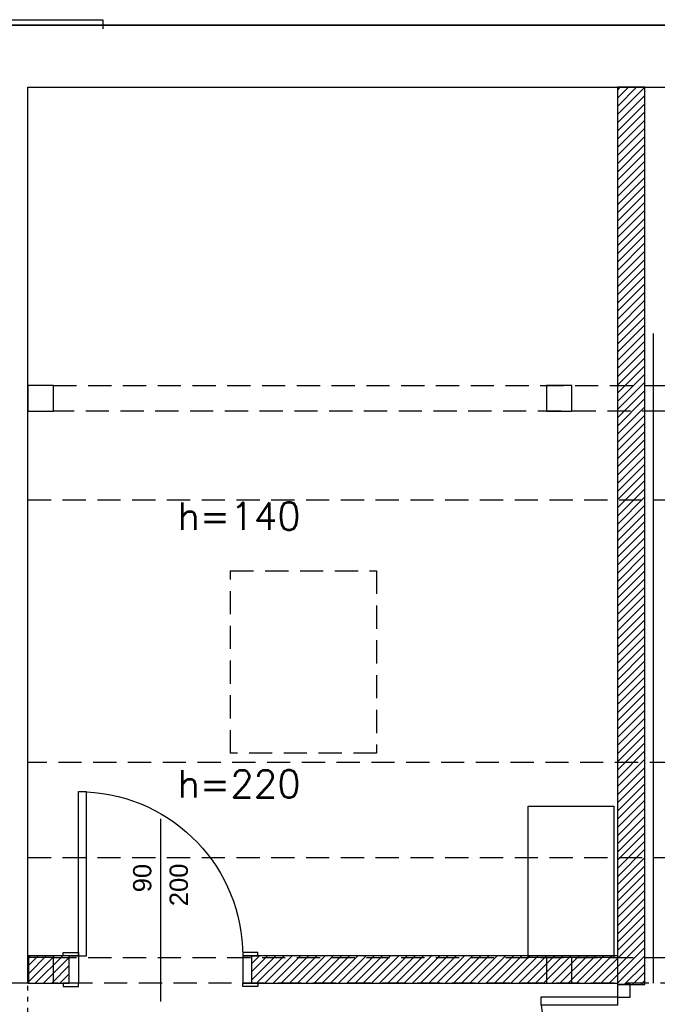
# Model space of a CAD drawing. Header units: inches. Extents: x 18535 to 24863, y 1480 to 5771.
# Tile 4 of 11: x 21196 to 21545, y 2918 to 3458. Entities that reach past the tile are written whole.
import ezdxf
from ezdxf.enums import TextEntityAlignment as Align

# ---------------------------------------------------------------- set-up
doc = ezdxf.new("R2010")
doc.units = ezdxf.units.IN
doc.header["$MEASUREMENT"] = 0
doc.linetypes.add('DASHED', pattern=[19.05, 12.7, -6.35])
doc.linetypes.add('Przerywana', pattern=[6, 2.5, -3.5])
for name, color, linetype in [('_T sciany', 7, 'Continuous'), ('AA_OPIS_009', 7, 'Continuous'), ('AA_PRZ_SCIANY_030', 7, 'Continuous'), ('AA_PRZERYWANE', 7, 'Continuous'), ('AA_WIDOK_009', 7, 'Continuous'), ('ArchiCAD', 7, 'Continuous'), ('Window-Door Markers', 7, 'Continuous')]:
    doc.layers.add(name, color=color, linetype=linetype)
doc.styles.add('GENERATED_STYLE_1', font='txt')
doc.styles.add('GENERATED_STYLE_2', font='arial.ttf')
doc.styles.add('GENERATED_STYLE_6', font='romans.shx')
pattern_1 = [(45, (0, 0), (-2.24506403, 2.24506403), [])]

# ---------------------------------------------------------------- blocks, each defined once
blk = doc.blocks.new('D2 65_6')
at = {"color": 140, "linetype": 'Continuous'}
for p, q in [((-70, 98), (-65.555, 98)), ((-70, 0), (-70, 98)), ((-65.555, 0), (-65.555, 98)), ((70, 42), (65.555, 42)), ((65.555, 0), (65.555, 42)), ((70, 0), (70, 42)), ((-77, 0), (-70, 0)), ((-77, -7), (-77, 0)), ((-70, 0), (-70, -7)), ((-70, 0), (-65.555, 0)), ((70, 0), (65.555, 0)), ((77, 0), (70, 0)), ((70, 0), (70, -7)), ((77, -7), (77, 0)), ((-70, -7), (-77, -7)), ((70, -7), (77, -7))]:
    blk.add_line(p, q, dxfattribs=at)
for centre, radius, start, end in [((-70, 0), 98, 0, 87.40301), ((70, 0), 42, 96.04131, 180)]:
    blk.add_arc(centre, radius, start, end, dxfattribs=at)
blk = doc.blocks.new('Window-Door Marker - 70_4427')
at = {"layer": 'ArchiCAD', "color": 140, "linetype": 'Continuous'}
blk.add_line((0, 75), (0, -25), dxfattribs=at)
blk = doc.blocks.new('WALL_19', base_point=(21530.69, 2759.34))
at = {"layer": '_T sciany'}
h = blk.add_hatch(dxfattribs=at)
h.set_pattern_fill('ANSI31', color=5, style=0, pattern_type=2)
h.set_pattern_definition(pattern_1)
h.paths.add_polyline_path([(21538.19, 3420.57), (21523.19, 3420.57), (21523.19, 2928.9), (21538.19, 2928.9)], flags=0)
h = blk.add_hatch(dxfattribs=at)
h.set_pattern_fill('ANSI31', color=5, style=0, pattern_type=2)
h.set_pattern_definition(pattern_1)
h.paths.add_polyline_path([(21538.19, 2774.9), (21523.19, 2774.9), (21523.19, 2774.34), (21538.19, 2774.34)], flags=0)
at = {"layer": '_T sciany', "color": 5, "linetype": 'Continuous'}
for p, q in [((21538.19, 3420.57), (21523.19, 3420.57)), ((21523.19, 3420.57), (21523.19, 2928.9)), ((21538.19, 2928.9), (21538.19, 3420.57)), ((21523.19, 2928.9), (21538.19, 2928.9)), ((21523.19, 2774.9), (21538.19, 2774.9)), ((21523.19, 2774.9), (21523.19, 2774.34)), ((21538.19, 2774.34), (21538.19, 2774.9))]:
    blk.add_line(p, q, dxfattribs=at)
at = {"layer": '_T sciany', "rotation": 90.00000000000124}
blk.add_blockref('D2 65_6', (21523.19, 2851.9), dxfattribs=at)
at = {"layer": 'Window-Door Markers'}
ref = blk.add_blockref('Window-Door Marker - 70_4427', (21523.19, 2851.9), dxfattribs=dict(at, rotation=90))
ref.add_attrib('AC_WIDO_A_SIZE', '140', dxfattribs={"color": 255, "height": 10, "style": 'GENERATED_STYLE_2'}).set_placement((21473.19, 2853.94), align=Align.BOTTOM_LEFT)
ref.add_attrib('AC_WIDO_B_SIZE', '240', dxfattribs={"color": 255, "height": 10, "style": 'GENERATED_STYLE_2'}).set_placement((21473.19, 2833.94), align=Align.BOTTOM_LEFT)
blk = doc.blocks.new('D1 -Tr 65_411')
at = {"color": 140, "linetype": 'Continuous'}
for p, q in [((45, 90), (40.555, 90)), ((40.555, 0), (40.555, 90)), ((45, 0), (45, 90)), ((-53.255, 0), (-53.255, 1.905)), ((-53.255, 1.905), (-45, 1.905)), ((-53.255, 0), (-53.255, 1.905)), ((-53.255, 1.905), (-45, 1.905)), ((-45, 0), (-53.255, 0)), ((-45, 0), (-53.255, 0)), ((-50, 0), (-45, 0)), ((-50, -15), (-50, 0)), ((-50, 0), (-45, 0)), ((-50, -15), (-50, 0)), ((-45, 1.905), (-45, 0)), ((-45, 1.905), (-45, 0)), ((-45, 0), (-45, -15)), ((-45, 0), (-45, -15)), ((45, 0), (40.555, 0)), ((53.255, 1.905), (45, 1.905)), ((45, 1.905), (45, 0)), ((53.255, 1.905), (45, 1.905)), ((45, 1.905), (45, 0)), ((50, 0), (45, 0)), ((45, 0), (45, -15)), ((45, 0), (53.255, 0)), ((50, 0), (45, 0)), ((45, 0), (45, -15)), ((45, 0), (53.255, 0)), ((50, -15), (50, 0)), ((50, -15), (50, 0)), ((53.255, 0), (53.255, 1.905)), ((53.255, 0), (53.255, 1.905)), ((-45, -15), (-53.255, -15)), ((-53.255, -15), (-53.255, -16.905)), ((-45, -15), (-53.255, -15)), ((-53.255, -15), (-53.255, -16.905)), ((-45, -15), (-50, -15)), ((-45, -15), (-50, -15)), ((-45, -16.905), (-45, -15)), ((-45, -16.905), (-45, -15)), ((45, -15), (50, -15)), ((45, -15), (53.255, -15)), ((45, -16.905), (45, -15)), ((45, -15), (50, -15)), ((45, -15), (53.255, -15)), ((45, -16.905), (45, -15)), ((53.255, -15), (53.255, -16.905)), ((53.255, -15), (53.255, -16.905)), ((-53.255, -16.905), (-45, -16.905)), ((-53.255, -16.905), (-45, -16.905)), ((53.255, -16.905), (45, -16.905)), ((53.255, -16.905), (45, -16.905))]:
    blk.add_line(p, q, dxfattribs=at)
blk.add_arc((45, 0), 90, 92.82748, 180, dxfattribs=at)
blk = doc.blocks.new('Window-Door Marker - 70_4826')
at = {"layer": 'ArchiCAD', "color": 140, "linetype": 'Continuous'}
blk.add_line((0, 75), (0, -25), dxfattribs=at)
blk = doc.blocks.new('WALL_616', base_point=(21200.6, 2929.57))
at = {"layer": '_T sciany'}
h = blk.add_hatch(dxfattribs=at)
h.set_pattern_fill('ANSI31', color=5, style=0, pattern_type=2)
h.set_pattern_definition(pattern_1)
h.paths.add_polyline_path([(21200.6, 2944.57), (21200.6, 2929.57), (21222.98, 2929.57), (21222.98, 2944.57)], flags=0)
h = blk.add_hatch(dxfattribs=at)
h.set_pattern_fill('ANSI31', color=5, style=0, pattern_type=2)
h.set_pattern_definition(pattern_1)
h.paths.add_polyline_path([(21322.98, 2944.57), (21322.98, 2929.57), (21523.44, 2929.57), (21523.44, 2944.57)], flags=0)
at = {"layer": '_T sciany', "color": 5, "linetype": 'Continuous'}
for p, q in [((21222.98, 2944.57), (21200.6, 2944.57)), ((21200.6, 2944.57), (21200.6, 2929.57)), ((21222.98, 2929.57), (21222.98, 2944.57)), ((21322.98, 2929.57), (21322.98, 2944.57)), ((21523.44, 2944.57), (21322.98, 2944.57)), ((21523.44, 2929.57), (21523.44, 2944.57)), ((21200.6, 2929.57), (21222.98, 2929.57)), ((21322.98, 2929.57), (21523.44, 2929.57))]:
    blk.add_line(p, q, dxfattribs=at)
at = {"layer": '_T sciany', "xscale": -1}
blk.add_blockref('D1 -Tr 65_411', (21272.98, 2944.57), dxfattribs=at)
at = {"layer": 'Window-Door Markers'}
ref = blk.add_blockref('Window-Door Marker - 70_4826', (21272.98, 2944.57), dxfattribs=at)
ref.add_attrib('AC_WIDO_A_SIZE', '90', dxfattribs={"color": 255, "height": 10, "rotation": 90, "style": 'GENERATED_STYLE_2'}).set_placement((21270.94, 2979.39), align=Align.BOTTOM_LEFT)
ref.add_attrib('AC_WIDO_B_SIZE', '200', dxfattribs={"color": 255, "height": 10, "rotation": 90, "style": 'GENERATED_STYLE_2'}).set_placement((21290.94, 2971.8), align=Align.BOTTOM_LEFT)

msp = doc.modelspace()

# ---------------------------------------------------------------- linework, layer by layer
at = {"layer": '_T sciany', "color": 150, "linetype": 'Continuous'}
for p, q in [((21538.19, 2929.57), (21538.19, 3285.57)), ((21543.07, 2929.57), (21543.07, 3285.57))]:
    msp.add_line(p, q, dxfattribs=at)
at = {"layer": 'AA_PRZ_SCIANY_030', "color": 150, "linetype": 'Continuous'}
msp.add_line((21595.73, 3454.57), (21073.2, 3454.57), dxfattribs=at)
at = {"layer": 'AA_PRZ_SCIANY_030', "color": 1, "linetype": 'Continuous'}
for p, q in [((21166.3, 3454.57), (22142.3, 3454.57)), ((21200.3, 3420.57), (21854.3, 3420.57)), ((21200.3, 2929.57), (21200.3, 3420.57)), ((21214.3, 3257.07), (21200.3, 3257.07)), ((21200.3, 3257.07), (21200.3, 3243.07)), ((21214.3, 3243.07), (21214.3, 3257.07)), ((21498.3, 3257.07), (21484.3, 3257.07)), ((21484.3, 3257.07), (21484.3, 3243.07)), ((21498.3, 3243.07), (21498.3, 3257.07)), ((21200.3, 3243.07), (21214.3, 3243.07)), ((21484.3, 3243.07), (21498.3, 3243.07)), ((21474.3, 3026.57), (21521.3, 3026.57)), ((21474.3, 2943.57), (21474.3, 3026.57)), ((21521.3, 3026.57), (21521.3, 2943.57)), ((21214.3, 2943.57), (21200.3, 2943.57)), ((21200.3, 2943.57), (21200.3, 2929.57)), ((21214.3, 2929.57), (21214.3, 2943.57)), ((21521.3, 2943.57), (21474.3, 2943.57)), ((21498.3, 2943.57), (21484.3, 2943.57)), ((21484.3, 2943.57), (21484.3, 2929.57)), ((21498.3, 2929.57), (21498.3, 2943.57)), ((21200.3, 2929.57), (21166.3, 2929.57)), ((21200.3, 2929.57), (21214.3, 2929.57)), ((21484.3, 2929.57), (21498.3, 2929.57))]:
    msp.add_line(p, q, dxfattribs=at)
at = {"layer": 'AA_PRZ_SCIANY_030', "color": 1, "linetype": 'Przerywana'}
msp.add_line((21200.3, 2859.57), (21200.3, 2929.57), dxfattribs=at)
at = {"layer": 'AA_PRZERYWANE', "color": 251, "linetype": 'DASHED'}
for p, q in [((21214.3, 3257.07), (21854.3, 3257.07)), ((21854.3, 3243.07), (21214.3, 3243.07)), ((21200.3, 3194.51), (21845.3, 3194.51)), ((21311.29, 3155.57), (21391.29, 3155.57)), ((21311.29, 3055.57), (21311.29, 3155.57)), ((21391.29, 3155.57), (21391.29, 3055.57)), ((21391.29, 3055.57), (21311.29, 3055.57)), ((21820.3, 3050.57), (21200.3, 3050.57)), ((21214.3, 2943.57), (21815.3, 2943.57)), ((21845.3, 2929.57), (21214.3, 2929.57))]:
    msp.add_line(p, q, dxfattribs=at)
at = {"layer": 'AA_PRZERYWANE', "color": 2, "linetype": 'DASHED'}
msp.add_line((21200.3, 2998.51), (21676, 2998.51), dxfattribs=at)
at = {"layer": 'AA_WIDOK_009', "color": 251, "linetype": 'Continuous'}
for p, q in [((21161.3, 3457.57), (21241.3, 3457.57)), ((21241.3, 3457.57), (21241.3, 3452.57))]:
    msp.add_line(p, q, dxfattribs=at)

# ---------------------------------------------------------------- block references
at = {"layer": '_T sciany', "color": 5}
for name, p in [('WALL_19', (21530.69, 2759.34)), ('WALL_616', (21200.6, 2929.57))]:
    msp.add_blockref(name, p, dxfattribs=at)

# ---------------------------------------------------------------- texts
at = {"layer": 'AA_OPIS_009', "color": 2, "char_height": 15, "width": 397.6363, "attachment_point": 1, "style": 'GENERATED_STYLE_6'}
for s, insert in [('\\A1;{\\Fromans.shx|c0;h=140}', (21282.27, 3193.07)), ('\\A1;{\\Fromans.shx|c0;h=220}', (21282.27, 3046.31))]:
    msp.add_mtext(s, dxfattribs=dict(at, insert=insert))

doc.saveas('drawing.dxf')
